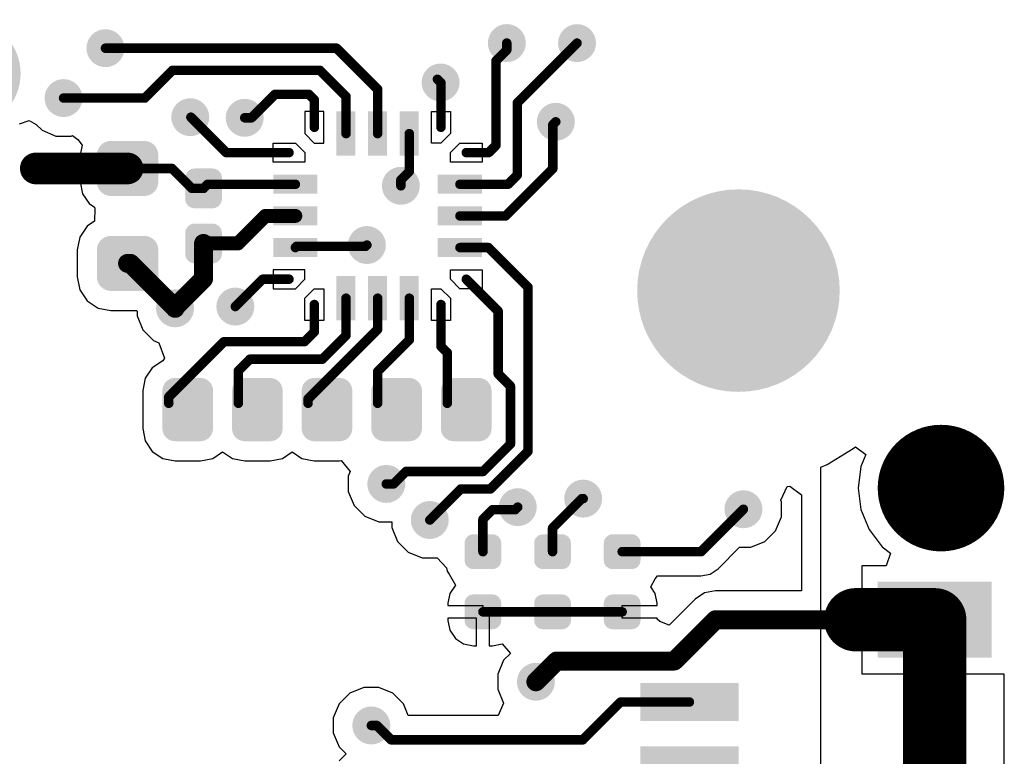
# Model space of a CAD drawing. Header units: inches. Extents: x 0.3 to 40.7, y 0.3 to 25.1.
# Tile 4 of 4: x 25.1 to 40.7, y 13.3 to 25. Entities that reach past the tile are written whole.
import ezdxf

# ---------------------------------------------------------------- set-up
doc = ezdxf.new("R2010")
doc.units = ezdxf.units.IN
for name, color, linetype in [('Pad Holes', 156, 'Continuous'), ('TOP', 1, 'Continuous'), ('Via Holes', 16, 'Continuous')]:
    doc.layers.add(name, color=color, linetype=linetype)

# ---------------------------------------------------------------- blocks, each defined once
blk = doc.blocks.new('F_____________1___F_________1_2667')
at = {"layer": 'TOP'}
h = blk.add_hatch(color=1, dxfattribs=at)
edge = h.paths.add_edge_path()
edge.add_arc((0, 0), 0.5, 0, 360)
for points, const_width in [([(0.5, 0, 1), (-0.5, 0, 1)], 1), ([(-0.75, 0, 1), (-0.25, 0, 1)], 0.5), ([(0.25, 0, 1), (0.75, 0, 1)], 0.5)]:
    blk.add_lwpolyline(points, format="xyb", close=True, dxfattribs=dict(at, const_width=const_width))
blk = doc.blocks.new('CAP_0603_2668')
at = {"layer": 'TOP'}
h = blk.add_hatch(color=1, dxfattribs=at)
edge = h.paths.add_edge_path()
edge.add_arc((-0.537, -0.263), 0.222, 270, 360)
edge.add_line((-0.315, -0.263), (-0.315, 0.263))
edge.add_arc((-0.537, 0.263), 0.222, 0, 90)
edge.add_line((-0.537, 0.485), (-0.963, 0.485))
edge.add_arc((-0.963, 0.263), 0.222, 90, 180)
edge.add_line((-1.185, 0.263), (-1.185, -0.263))
edge.add_arc((-0.963, -0.263), 0.222, 180, 270)
edge.add_line((-0.963, -0.485), (-0.537, -0.485))
h = blk.add_hatch(color=1, dxfattribs=at)
edge = h.paths.add_edge_path()
edge.add_arc((0.537, 0.263), 0.222, 90, 180)
edge.add_line((0.315, 0.263), (0.315, -0.263))
edge.add_arc((0.537, -0.263), 0.222, 180, 270)
edge.add_line((0.537, -0.485), (0.963, -0.485))
edge.add_arc((0.963, -0.263), 0.222, 270, 360)
edge.add_line((1.185, -0.263), (1.185, 0.263))
edge.add_arc((0.963, 0.263), 0.222, 0, 90)
edge.add_line((0.963, 0.485), (0.537, 0.485))
blk = doc.blocks.new('CAP_0402_2669')
at = {"layer": 'TOP'}
h = blk.add_hatch(color=1, dxfattribs=at)
edge = h.paths.add_edge_path()
edge.add_arc((-0.271, -0.139), 0.151, 270, 360)
edge.add_line((-0.12, -0.139), (-0.12, 0.139))
edge.add_arc((-0.271, 0.139), 0.151, 0, 90)
edge.add_line((-0.271, 0.29), (-0.599, 0.29))
edge.add_arc((-0.599, 0.139), 0.151, 90, 180)
edge.add_line((-0.75, 0.139), (-0.75, -0.139))
edge.add_arc((-0.599, -0.139), 0.151, 180, 270)
edge.add_line((-0.599, -0.29), (-0.271, -0.29))
h = blk.add_hatch(color=1, dxfattribs=at)
edge = h.paths.add_edge_path()
edge.add_arc((0.271, 0.139), 0.151, 90, 180)
edge.add_line((0.12, 0.139), (0.12, -0.139))
edge.add_arc((0.271, -0.139), 0.151, 180, 270)
edge.add_line((0.271, -0.29), (0.599, -0.29))
edge.add_arc((0.599, -0.139), 0.151, 270, 360)
edge.add_line((0.75, -0.139), (0.75, 0.139))
edge.add_arc((0.599, 0.139), 0.151, 0, 90)
edge.add_line((0.599, 0.29), (0.271, 0.29))
blk = doc.blocks.new('RES_0402_2670')
at = {"layer": 'TOP'}
h = blk.add_hatch(color=1, dxfattribs=at)
edge = h.paths.add_edge_path()
edge.add_arc((-0.34, -0.15), 0.14, 270, 360)
edge.add_line((-0.2, -0.15), (-0.2, 0.15))
edge.add_arc((-0.34, 0.15), 0.14, 0, 90)
edge.add_line((-0.34, 0.29), (-0.61, 0.29))
edge.add_arc((-0.61, 0.15), 0.14, 90, 180)
edge.add_line((-0.75, 0.15), (-0.75, -0.15))
edge.add_arc((-0.61, -0.15), 0.14, 180, 270)
edge.add_line((-0.61, -0.29), (-0.34, -0.29))
h = blk.add_hatch(color=1, dxfattribs=at)
edge = h.paths.add_edge_path()
edge.add_arc((0.34, 0.15), 0.14, 90, 180)
edge.add_line((0.2, 0.15), (0.2, -0.15))
edge.add_arc((0.34, -0.15), 0.14, 180, 270)
edge.add_line((0.34, -0.29), (0.61, -0.29))
edge.add_arc((0.61, -0.15), 0.14, 270, 360)
edge.add_line((0.75, -0.15), (0.75, 0.15))
edge.add_arc((0.61, 0.15), 0.14, 0, 90)
edge.add_line((0.61, 0.29), (0.34, 0.29))
blk = doc.blocks.new('RES_0402_2672')
at = {"layer": 'TOP'}
h = blk.add_hatch(color=1, dxfattribs=at)
edge = h.paths.add_edge_path()
edge.add_arc((-0.34, -0.15), 0.14, 270, 360)
edge.add_line((-0.2, -0.15), (-0.2, 0.15))
edge.add_arc((-0.34, 0.15), 0.14, 0, 90)
edge.add_line((-0.34, 0.29), (-0.61, 0.29))
edge.add_arc((-0.61, 0.15), 0.14, 90, 180)
edge.add_line((-0.75, 0.15), (-0.75, -0.15))
edge.add_arc((-0.61, -0.15), 0.14, 180, 270)
edge.add_line((-0.61, -0.29), (-0.34, -0.29))
h = blk.add_hatch(color=1, dxfattribs=at)
edge = h.paths.add_edge_path()
edge.add_arc((0.34, 0.15), 0.14, 90, 180)
edge.add_line((0.2, 0.15), (0.2, -0.15))
edge.add_arc((0.34, -0.15), 0.14, 180, 270)
edge.add_line((0.34, -0.29), (0.61, -0.29))
edge.add_arc((0.61, -0.15), 0.14, 270, 360)
edge.add_line((0.75, -0.15), (0.75, 0.15))
edge.add_arc((0.61, 0.15), 0.14, 0, 90)
edge.add_line((0.61, 0.29), (0.34, 0.29))
blk = doc.blocks.new('RES_0402_2674')
at = {"layer": 'TOP'}
h = blk.add_hatch(color=1, dxfattribs=at)
edge = h.paths.add_edge_path()
edge.add_arc((-0.34, -0.15), 0.14, 270, 360)
edge.add_line((-0.2, -0.15), (-0.2, 0.15))
edge.add_arc((-0.34, 0.15), 0.14, 0, 90)
edge.add_line((-0.34, 0.29), (-0.61, 0.29))
edge.add_arc((-0.61, 0.15), 0.14, 90, 180)
edge.add_line((-0.75, 0.15), (-0.75, -0.15))
edge.add_arc((-0.61, -0.15), 0.14, 180, 270)
edge.add_line((-0.61, -0.29), (-0.34, -0.29))
h = blk.add_hatch(color=1, dxfattribs=at)
edge = h.paths.add_edge_path()
edge.add_arc((0.34, 0.15), 0.14, 90, 180)
edge.add_line((0.2, 0.15), (0.2, -0.15))
edge.add_arc((0.34, -0.15), 0.14, 180, 270)
edge.add_line((0.34, -0.29), (0.61, -0.29))
edge.add_arc((0.61, -0.15), 0.14, 270, 360)
edge.add_line((0.75, -0.15), (0.75, 0.15))
edge.add_arc((0.61, 0.15), 0.14, 0, 90)
edge.add_line((0.61, 0.29), (0.34, 0.29))
blk = doc.blocks.new('UFQFPN20_2676')
at = {"layer": 'TOP'}
for points in [[(-0.65, 1.65), (-0.35, 1.65), (-0.35, 0.95), (-0.65, 0.95)], [(-0.15, 1.65), (0.15, 1.65), (0.15, 0.95), (-0.15, 0.95)], [(0.35, 1.65), (0.65, 1.65), (0.65, 0.95), (0.35, 0.95)], [(-1.65, 0.35), (-1.65, 0.65), (-0.95, 0.65), (-0.95, 0.35)], [(0.95, 0.35), (0.95, 0.65), (1.65, 0.65), (1.65, 0.35)], [(-1.65, -0.15), (-1.65, 0.15), (-0.95, 0.15), (-0.95, -0.15)], [(0.95, -0.15), (0.95, 0.15), (1.65, 0.15), (1.65, -0.15)], [(-1.65, -0.65), (-1.65, -0.35), (-0.95, -0.35), (-0.95, -0.65)], [(0.95, -0.65), (0.95, -0.35), (1.65, -0.35), (1.65, -0.65)], [(-0.65, -0.95), (-0.35, -0.95), (-0.35, -1.65), (-0.65, -1.65)], [(-0.15, -0.95), (0.15, -0.95), (0.15, -1.65), (-0.15, -1.65)], [(0.35, -0.95), (0.65, -0.95), (0.65, -1.65), (0.35, -1.65)]]:
    blk.add_hatch(color=1, dxfattribs=at).paths.add_polyline_path(points)
for p, q in [((-1.15, 1.65), (-1.15, 1.3)), ((-0.85, 1.65), (-1.15, 1.65)), ((-0.85, 1.15), (-0.85, 1.65)), ((0.85, 1.15), (0.85, 1.65)), ((0.85, 1.65), (1.15, 1.65)), ((1.15, 1.65), (1.15, 1.3)), ((-1.15, 1.3), (-1, 1.15)), ((1.15, 1.3), (1, 1.15)), ((-1.65, 0.85), (-1.65, 1.15)), ((-1.65, 1.15), (-1.3, 1.15)), ((-1.3, 1.15), (-1.15, 1)), ((-1, 1.15), (-0.85, 1.15)), ((1, 1.15), (0.85, 1.15)), ((1.15, 1), (1.3, 1.15)), ((1.3, 1.15), (1.65, 1.15)), ((1.65, 1.15), (1.65, 0.85)), ((-1.15, 1), (-1.15, 0.85)), ((1.15, 0.85), (1.15, 1)), ((-1.15, 0.85), (-1.65, 0.85)), ((1.65, 0.85), (1.15, 0.85)), ((-1.15, -0.85), (-1.65, -0.85)), ((-1.65, -0.85), (-1.65, -1.15)), ((-1.15, -1), (-1.15, -0.85)), ((1.15, -0.85), (1.65, -0.85)), ((1.15, -1), (1.15, -0.85)), ((1.65, -0.85), (1.65, -1.15)), ((-1.3, -1.15), (-1.15, -1)), ((1.3, -1.15), (1.15, -1)), ((-1.65, -1.15), (-1.3, -1.15)), ((-1.15, -1.3), (-1, -1.15)), ((-1, -1.15), (-0.85, -1.15)), ((-0.85, -1.15), (-0.85, -1.65)), ((0.85, -1.65), (0.85, -1.15)), ((0.85, -1.15), (1, -1.15)), ((1, -1.15), (1.15, -1.3)), ((1.65, -1.15), (1.3, -1.15)), ((-1.15, -1.65), (-1.15, -1.3)), ((1.15, -1.3), (1.15, -1.65)), ((-0.85, -1.65), (-1.15, -1.65)), ((1.15, -1.65), (0.85, -1.65))]:
    blk.add_line(p, q, dxfattribs=at)
blk = doc.blocks.new('SM04B_SRSS_TB_LF__SN__F_________1_2680')
at = {"layer": 'TOP'}
for points in [[(-3.4, 2.838), (-2.2, 2.838), (-2.2, 1.038), (-3.4, 1.038)], [(2.2, 2.838), (3.4, 2.838), (3.4, 1.038), (2.2, 1.038)], [(-1.8, -1.162), (-1.2, -1.162), (-1.2, -2.712), (-1.8, -2.712)], [(-0.8, -1.162), (-0.2, -1.162), (-0.2, -2.712), (-0.8, -2.712)], [(0.2, -1.162), (0.8, -1.162), (0.8, -2.712), (0.2, -2.712)], [(1.2, -1.162), (1.8, -1.162), (1.8, -2.712), (1.2, -2.712)]]:
    blk.add_hatch(color=1, dxfattribs=at).paths.add_polyline_path(points)
blk = doc.blocks.new('PIN_HEADER_2_54___VERT__1_4POS_F_________1_2700')
at = {"layer": 'Pad Holes'}
h = blk.add_hatch(color=7, dxfattribs=at)
edge = h.paths.add_edge_path()
edge.add_arc((-3.81, 0), 0.5, 0, 360)
h = blk.add_hatch(color=7, dxfattribs=at)
edge = h.paths.add_edge_path()
edge.add_arc((-1.27, 0), 0.5, 0, 360)
h = blk.add_hatch(color=7, dxfattribs=at)
edge = h.paths.add_edge_path()
edge.add_arc((1.27, 0), 0.5, 0, 360)
h = blk.add_hatch(color=7, dxfattribs=at)
edge = h.paths.add_edge_path()
edge.add_arc((3.81, 0), 0.5, 0, 360)
at = {"layer": 'TOP'}
h = blk.add_hatch(color=1, dxfattribs=at)
edge = h.paths.add_edge_path()
edge.add_arc((-3.81, 0), 0.85, 0, 360)
h = blk.add_hatch(color=1, dxfattribs=at)
edge = h.paths.add_edge_path()
edge.add_arc((-1.27, 0), 0.85, 0, 360)
h = blk.add_hatch(color=1, dxfattribs=at)
edge = h.paths.add_edge_path()
edge.add_arc((1.27, 0), 0.85, 0, 360)
h = blk.add_hatch(color=1, dxfattribs=at)
edge = h.paths.add_edge_path()
edge.add_arc((3.81, 0), 0.85, 0, 360)

msp = doc.modelspace()

# ---------------------------------------------------------------- hatches: boundary and pattern name
at = {"layer": 'Pad Holes'}
h = msp.add_hatch(color=7, dxfattribs=at)
edge = h.paths.add_edge_path()
edge.add_arc((36.5, 20.68), 1.6, 0, 360)
at = {"layer": 'TOP'}
h = msp.add_hatch(color=1, dxfattribs=at)
edge = h.paths.add_edge_path()
edge.add_arc((32.841, 24.591), 0.3, 0, 360)
h = msp.add_hatch(color=1, dxfattribs=at)
edge = h.paths.add_edge_path()
edge.add_arc((33.95, 24.59), 0.3, 0, 360)
h = msp.add_hatch(color=1, dxfattribs=at)
edge = h.paths.add_edge_path()
edge.add_arc((26.5, 24.51), 0.3, 0, 360)
h = msp.add_hatch(color=1, dxfattribs=at)
edge = h.paths.add_edge_path()
edge.add_arc((31.795, 23.968), 0.3, 0, 360)
h = msp.add_hatch(color=1, dxfattribs=at)
edge = h.paths.add_edge_path()
edge.add_arc((25.838, 23.722), 0.3, 0, 360)
h = msp.add_hatch(color=1, dxfattribs=at)
edge = h.paths.add_edge_path()
edge.add_arc((27.84, 23.42), 0.3, 0, 360)
h = msp.add_hatch(color=1, dxfattribs=at)
edge = h.paths.add_edge_path()
edge.add_arc((28.7, 23.41), 0.3, 0, 360)
h = msp.add_hatch(color=1, dxfattribs=at)
edge = h.paths.add_edge_path()
edge.add_arc((33.615, 23.347), 0.3, 0, 360)
h = msp.add_hatch(color=1, dxfattribs=at)
edge = h.paths.add_edge_path()
edge.add_arc((31.167, 22.336), 0.3, 0, 360)
h = msp.add_hatch(color=1, dxfattribs=at)
edge = h.paths.add_edge_path()
edge.add_arc((36.5, 20.68), 1.5, 0, 360)
h = msp.add_hatch(color=1, dxfattribs=at)
edge = h.paths.add_edge_path()
edge.add_arc((30.63, 21.4), 0.3, 0, 360)
h = msp.add_hatch(color=1, dxfattribs=at)
edge = h.paths.add_edge_path()
edge.add_arc((27.6, 20.4), 0.3, 0, 360)
h = msp.add_hatch(color=1, dxfattribs=at)
edge = h.paths.add_edge_path()
edge.add_arc((28.552, 20.428), 0.3, 0, 360)
h = msp.add_hatch(color=1, dxfattribs=at)
edge = h.paths.add_edge_path()
edge.add_arc((28, 18.5), 0.2, 270, 360)
edge.add_line((28.2, 18.5), (28.2, 19.1))
edge.add_arc((28, 19.1), 0.2, 0, 90)
edge.add_line((28, 19.3), (27.6, 19.3))
edge.add_arc((27.6, 19.1), 0.2, 90, 180)
edge.add_line((27.4, 19.1), (27.4, 18.5))
edge.add_arc((27.6, 18.5), 0.2, 180, 270)
edge.add_line((27.6, 18.3), (28, 18.3))
h = msp.add_hatch(color=1, dxfattribs=at)
edge = h.paths.add_edge_path()
edge.add_arc((28.7, 19.1), 0.2, 90, 180)
edge.add_line((28.5, 19.1), (28.5, 18.5))
edge.add_arc((28.7, 18.5), 0.2, 180, 270)
edge.add_line((28.7, 18.3), (29.1, 18.3))
edge.add_arc((29.1, 18.5), 0.2, 270, 360)
edge.add_line((29.3, 18.5), (29.3, 19.1))
edge.add_arc((29.1, 19.1), 0.2, 0, 90)
edge.add_line((29.1, 19.3), (28.7, 19.3))
h = msp.add_hatch(color=1, dxfattribs=at)
edge = h.paths.add_edge_path()
edge.add_arc((29.8, 19.1), 0.2, 90, 180)
edge.add_line((29.6, 19.1), (29.6, 18.5))
edge.add_arc((29.8, 18.5), 0.2, 180, 270)
edge.add_line((29.8, 18.3), (30.2, 18.3))
edge.add_arc((30.2, 18.5), 0.2, 270, 360)
edge.add_line((30.4, 18.5), (30.4, 19.1))
edge.add_arc((30.2, 19.1), 0.2, 0, 90)
edge.add_line((30.2, 19.3), (29.8, 19.3))
h = msp.add_hatch(color=1, dxfattribs=at)
edge = h.paths.add_edge_path()
edge.add_arc((30.9, 19.1), 0.2, 90, 180)
edge.add_line((30.7, 19.1), (30.7, 18.5))
edge.add_arc((30.9, 18.5), 0.2, 180, 270)
edge.add_line((30.9, 18.3), (31.3, 18.3))
edge.add_arc((31.3, 18.5), 0.2, 270, 360)
edge.add_line((31.5, 18.5), (31.5, 19.1))
edge.add_arc((31.3, 19.1), 0.2, 0, 90)
edge.add_line((31.3, 19.3), (30.9, 19.3))
h = msp.add_hatch(color=1, dxfattribs=at)
edge = h.paths.add_edge_path()
edge.add_arc((32, 19.1), 0.2, 90, 180)
edge.add_line((31.8, 19.1), (31.8, 18.5))
edge.add_arc((32, 18.5), 0.2, 180, 270)
edge.add_line((32, 18.3), (32.4, 18.3))
edge.add_arc((32.4, 18.5), 0.2, 270, 360)
edge.add_line((32.6, 18.5), (32.6, 19.1))
edge.add_arc((32.4, 19.1), 0.2, 0, 90)
edge.add_line((32.4, 19.3), (32, 19.3))
h = msp.add_hatch(color=1, dxfattribs=at)
edge = h.paths.add_edge_path()
edge.add_arc((30.937, 17.626), 0.3, 0, 360)
h = msp.add_hatch(color=1, dxfattribs=at)
edge = h.paths.add_edge_path()
edge.add_arc((34.047, 17.394), 0.3, 0, 360)
h = msp.add_hatch(color=1, dxfattribs=at)
edge = h.paths.add_edge_path()
edge.add_arc((33.014, 17.259), 0.3, 0, 360)
h = msp.add_hatch(color=1, dxfattribs=at)
edge = h.paths.add_edge_path()
edge.add_arc((36.579, 17.226), 0.3, 0, 360)
h = msp.add_hatch(color=1, dxfattribs=at)
edge = h.paths.add_edge_path()
edge.add_arc((31.624, 17.056), 0.3, 0, 360)
h = msp.add_hatch(color=1, dxfattribs=at)
edge = h.paths.add_edge_path()
edge.add_arc((33.3, 14.5), 0.3, 0, 360)
h = msp.add_hatch(color=1, dxfattribs=at)
edge = h.paths.add_edge_path()
edge.add_arc((30.7, 13.81), 0.3, 0, 360)
at = {"layer": 'Via Holes'}
h = msp.add_hatch(color=7, dxfattribs=at)
edge = h.paths.add_edge_path()
edge.add_arc((32.841, 24.591), 0.15, 0, 360)
h = msp.add_hatch(color=7, dxfattribs=at)
edge = h.paths.add_edge_path()
edge.add_arc((33.95, 24.59), 0.15, 0, 360)
h = msp.add_hatch(color=7, dxfattribs=at)
edge = h.paths.add_edge_path()
edge.add_arc((26.5, 24.51), 0.15, 0, 360)
h = msp.add_hatch(color=7, dxfattribs=at)
edge = h.paths.add_edge_path()
edge.add_arc((31.795, 23.968), 0.15, 0, 360)
h = msp.add_hatch(color=7, dxfattribs=at)
edge = h.paths.add_edge_path()
edge.add_arc((25.838, 23.722), 0.15, 0, 360)
h = msp.add_hatch(color=7, dxfattribs=at)
edge = h.paths.add_edge_path()
edge.add_arc((27.84, 23.42), 0.15, 0, 360)
h = msp.add_hatch(color=7, dxfattribs=at)
edge = h.paths.add_edge_path()
edge.add_arc((28.7, 23.41), 0.15, 0, 360)
h = msp.add_hatch(color=7, dxfattribs=at)
edge = h.paths.add_edge_path()
edge.add_arc((33.615, 23.347), 0.15, 0, 360)
h = msp.add_hatch(color=7, dxfattribs=at)
edge = h.paths.add_edge_path()
edge.add_arc((31.167, 22.336), 0.15, 0, 360)
h = msp.add_hatch(color=7, dxfattribs=at)
edge = h.paths.add_edge_path()
edge.add_arc((30.63, 21.4), 0.15, 0, 360)
h = msp.add_hatch(color=7, dxfattribs=at)
edge = h.paths.add_edge_path()
edge.add_arc((27.6, 20.4), 0.15, 0, 360)
h = msp.add_hatch(color=7, dxfattribs=at)
edge = h.paths.add_edge_path()
edge.add_arc((28.552, 20.428), 0.15, 0, 360)
h = msp.add_hatch(color=7, dxfattribs=at)
edge = h.paths.add_edge_path()
edge.add_arc((30.937, 17.626), 0.15, 0, 360)
h = msp.add_hatch(color=7, dxfattribs=at)
edge = h.paths.add_edge_path()
edge.add_arc((34.047, 17.394), 0.15, 0, 360)
h = msp.add_hatch(color=7, dxfattribs=at)
edge = h.paths.add_edge_path()
edge.add_arc((33.014, 17.259), 0.15, 0, 360)
h = msp.add_hatch(color=7, dxfattribs=at)
edge = h.paths.add_edge_path()
edge.add_arc((36.579, 17.226), 0.15, 0, 360)
h = msp.add_hatch(color=7, dxfattribs=at)
edge = h.paths.add_edge_path()
edge.add_arc((31.624, 17.056), 0.15, 0, 360)
h = msp.add_hatch(color=7, dxfattribs=at)
edge = h.paths.add_edge_path()
edge.add_arc((33.3, 14.5), 0.15, 0, 360)
h = msp.add_hatch(color=7, dxfattribs=at)
edge = h.paths.add_edge_path()
edge.add_arc((30.7, 13.81), 0.15, 0, 360)

# ---------------------------------------------------------------- linework, layer by layer
at = {"layer": 'TOP'}
for p, q in [((25.141, 23.315), (25.293, 23.369)), ((25.293, 23.369), (25.405, 23.306)), ((25.405, 23.306), (25.498, 23.213)), ((25.498, 23.213), (25.719, 23.122)), ((25.719, 23.122), (25.957, 23.122)), ((25.957, 23.122), (25.98, 23.131)), ((25.98, 23.131), (26.063, 23.067)), ((26.063, 23.067), (26.132, 22.978)), ((26.132, 22.978), (26.102, 22.823)), ((26.102, 22.823), (26.102, 22.71)), ((26.102, 22.71), (26.85, 22.71)), ((26.85, 22.71), (26.85, 22.51)), ((26.85, 22.51), (26.102, 22.51)), ((26.102, 22.51), (26.102, 22.397)), ((26.102, 22.397), (26.139, 22.211)), ((26.139, 22.211), (26.244, 22.054)), ((26.244, 22.054), (26.326, 21.999)), ((26.333, 21.975), (26.325, 21.775)), ((26.326, 21.999), (26.333, 21.975)), ((26.211, 21.699), (26.095, 21.527)), ((26.325, 21.775), (26.211, 21.699)), ((26.095, 21.527), (26.055, 21.323)), ((26.055, 21.323), (26.055, 20.897)), ((26.055, 20.897), (26.095, 20.693)), ((26.095, 20.693), (26.211, 20.521)), ((26.211, 20.521), (26.383, 20.405)), ((26.383, 20.405), (26.587, 20.365)), ((26.587, 20.365), (26.991, 20.365)), ((26.991, 20.365), (27, 20.356)), ((27, 20.356), (27, 20.281)), ((27, 20.281), (27.091, 20.06)), ((27.091, 20.06), (27.26, 19.891)), ((27.26, 19.891), (27.344, 19.857)), ((27.344, 19.857), (27.431, 19.615)), ((27.431, 19.615), (27.407, 19.571)), ((27.24, 19.46), (27.129, 19.295)), ((27.405, 19.571), (27.24, 19.46)), ((27.407, 19.571), (27.405, 19.571)), ((27.129, 19.295), (27.09, 19.1)), ((27.09, 19.1), (27.09, 18.5)), ((27.09, 18.5), (27.129, 18.305)), ((27.129, 18.305), (27.24, 18.14)), ((38.313, 18.185), (38.347, 18.214)), ((38.347, 18.214), (38.514, 18.093)), ((27.24, 18.14), (27.405, 18.029)), ((28.195, 18.029), (28.35, 18.133)), ((28.35, 18.133), (28.505, 18.029)), ((29.295, 18.029), (29.45, 18.133)), ((29.45, 18.133), (29.605, 18.029)), ((37.9, 17.932), (38.313, 18.185)), ((38.514, 18.093), (38.433, 17.899)), ((27.405, 18.029), (27.6, 17.99)), ((27.6, 17.99), (28, 17.99)), ((28, 17.99), (28.195, 18.029)), ((28.505, 18.029), (28.7, 17.99)), ((28.7, 17.99), (29.1, 17.99)), ((29.1, 17.99), (29.295, 18.029)), ((29.605, 18.029), (29.8, 17.99)), ((29.8, 17.99), (30.2, 17.99)), ((30.2, 17.99), (30.223, 17.995)), ((30.223, 17.995), (30.367, 17.82)), ((37.8, 17.89), (37.9, 17.932)), ((37.8, 7.47), (37.8, 17.89)), ((38.433, 17.899), (38.389, 17.56)), ((30.367, 17.82), (30.337, 17.746)), ((30.337, 17.746), (30.337, 17.507)), ((37.169, 17.369), (37.272, 17.583)), ((37.272, 17.583), (37.312, 17.593)), ((37.312, 17.593), (37.494, 17.452)), ((30.337, 17.507), (30.428, 17.286)), ((37.494, 17.452), (37.494, 15.939)), ((38.389, 17.56), (38.433, 17.221)), ((30.428, 17.286), (30.597, 17.118)), ((37.179, 17.345), (37.169, 17.369)), ((37.179, 17.106), (37.179, 17.345)), ((30.597, 17.118), (30.817, 17.026)), ((38.433, 17.221), (38.564, 16.904)), ((30.817, 17.026), (31.024, 17.026)), ((31.024, 17.026), (31.024, 16.937)), ((37.087, 16.886), (37.179, 17.106)), ((31.024, 16.937), (31.115, 16.717)), ((36.919, 16.717), (37.087, 16.886)), ((38.564, 16.904), (38.773, 16.633)), ((31.115, 16.717), (31.284, 16.548)), ((36.698, 16.626), (36.919, 16.717)), ((31.284, 16.548), (31.505, 16.456)), ((36.178, 16.285), (36.519, 16.626)), ((36.519, 16.626), (36.698, 16.626)), ((38.773, 16.633), (38.902, 16.534)), ((38.902, 16.534), (38.834, 16.334)), ((31.505, 16.456), (31.743, 16.456)), ((31.743, 16.456), (31.888, 16.3)), ((38.834, 16.334), (38.447, 16.334)), ((38.447, 16.334), (38.447, 15.58)), ((31.888, 16.3), (31.899, 16.248)), ((31.899, 16.248), (31.931, 16.199)), ((31.931, 16.199), (32.029, 16.024)), ((35.908, 16.173), (36.054, 16.202)), ((36.054, 16.202), (36.178, 16.285)), ((32.029, 16.024), (31.942, 15.894)), ((35.114, 15.999), (35.183, 16.129)), ((35.183, 16.129), (35.22, 16.173)), ((35.22, 16.173), (35.908, 16.173)), ((31.942, 15.894), (31.911, 15.74)), ((35.184, 15.894), (35.114, 15.999)), ((35.215, 15.74), (35.184, 15.894)), ((35.962, 15.904), (35.814, 15.804)), ((36.138, 15.939), (35.962, 15.904)), ((37.494, 15.939), (36.138, 15.939)), ((31.911, 15.74), (31.911, 15.705)), ((35.215, 15.705), (35.215, 15.74)), ((35.814, 15.804), (35.404, 15.394)), ((31.911, 15.705), (32.463, 15.705)), ((32.463, 15.705), (32.463, 15.605)), ((32.463, 15.605), (32.563, 15.605)), ((32.563, 15.605), (32.563, 15.068)), ((34.663, 15.505), (34.663, 15.705)), ((34.663, 15.705), (35.215, 15.705)), ((38.447, 15.58), (39.601, 15.58)), ((39.601, 15.58), (39.601, 15.48)), ((32.363, 15.505), (31.911, 15.505)), ((31.911, 15.505), (31.911, 15.47)), ((31.911, 15.47), (31.942, 15.316)), ((32.363, 15.068), (32.363, 15.505)), ((35.215, 15.505), (34.663, 15.505)), ((35.215, 15.488), (35.215, 15.505)), ((35.257, 15.453), (35.215, 15.488)), ((35.404, 15.394), (35.257, 15.453)), ((39.601, 15.48), (39.701, 15.48)), ((39.701, 15.48), (39.701, 14.626)), ((31.942, 15.316), (32.029, 15.186)), ((39.501, 15.38), (38.447, 15.38)), ((38.447, 15.38), (38.447, 14.626)), ((39.501, 14.626), (39.501, 15.38)), ((32.029, 15.186), (32.159, 15.099)), ((32.159, 15.099), (32.313, 15.068)), ((32.613, 15.068), (32.767, 15.099)), ((32.767, 15.099), (32.769, 15.101)), ((32.769, 15.101), (32.897, 14.945)), ((32.313, 15.068), (32.363, 15.068)), ((32.563, 15.068), (32.613, 15.068)), ((32.897, 14.945), (32.791, 14.84)), ((32.791, 14.84), (32.7, 14.619)), ((38.447, 14.626), (39.501, 14.626)), ((39.701, 14.626), (40.694, 14.626)), ((40.694, 14.626), (40.694, 10.734)), ((32.7, 14.619), (32.7, 14.381)), ((30.36, 14.319), (30.191, 14.15)), ((30.581, 14.41), (30.36, 14.319)), ((30.819, 14.41), (30.581, 14.41)), ((31.04, 14.319), (30.819, 14.41)), ((31.209, 14.15), (31.04, 14.319)), ((32.7, 14.381), (32.791, 14.16)), ((32.791, 14.16), (32.703, 13.966)), ((30.191, 14.15), (30.1, 13.929)), ((31.285, 13.966), (31.209, 14.15)), ((30.1, 13.929), (30.1, 13.691)), ((32.703, 13.966), (31.285, 13.966)), ((30.1, 13.691), (30.191, 13.47)), ((30.191, 13.47), (30.302, 13.36)), ((30.302, 13.36), (30.191, 13.25))]:
    msp.add_line(p, q, dxfattribs=at)
for points, const_width in [([(26.5, 24.51), (30.151, 24.51)], 0.15), ([(30.151, 24.51), (30.8, 23.861)], 0.15), ([(32.841, 24.482), (32.841, 24.591)], 0.15), ([(33.008, 23.648), (33.95, 24.59)], 0.15), ([(32.671, 24.312), (32.841, 24.482)], 0.15), ([(32.671, 22.977), (32.671, 24.312)], 0.15), ([(27.122, 23.722), (27.56, 24.16)], 0.15), ([(27.56, 24.16), (29.888, 24.16)], 0.15), ([(29.888, 24.16), (30.3, 23.748)], 0.15), ([(31.744, 24.019), (31.795, 23.968)], 0.15), ([(31.795, 23.968), (31.8, 23.963)], 0.15), ([(31.8, 23.26), (31.8, 23.963)], 0.15), ([(28.808, 23.41), (29.178, 23.781)], 0.15), ([(29.178, 23.781), (29.712, 23.781)], 0.15), ([(29.712, 23.781), (29.8, 23.693)], 0.15), ([(30.3, 23.16), (30.3, 23.748)], 0.15), ([(30.8, 23.16), (30.8, 23.861)], 0.15), ([(25.838, 23.722), (27.122, 23.722)], 0.15), ([(29.8, 23.26), (29.8, 23.693)], 0.15), ([(33.008, 22.508), (33.008, 23.648)], 0.15), ([(27.85, 23.42), (28.41, 22.86)], 0.15), ([(28.7, 23.41), (28.808, 23.41)], 0.15), ([(33.567, 23.3), (33.615, 23.347)], 0.15), ([(33.567, 22.605), (33.567, 23.3)], 0.15), ([(31.3, 22.562), (31.3, 23.16)], 0.15), ([(32.554, 22.86), (32.671, 22.977)], 0.15), ([(28.41, 22.86), (29.4, 22.86)], 0.15), ([(32.2, 22.86), (32.554, 22.86)], 0.15), ([(25.4, 22.61), (26.85, 22.61)], 0.5), ([(26.85, 22.61), (27.55, 22.61)], 0.15), ([(27.55, 22.61), (27.865, 22.295)], 0.15), ([(31.167, 22.429), (31.3, 22.562)], 0.15), ([(32.822, 21.86), (33.567, 22.605)], 0.15), ([(32.86, 22.36), (33.008, 22.508)], 0.15), ([(28.05, 22.295), (28.115, 22.36)], 0.15), ([(28.115, 22.36), (29.5, 22.36)], 0.15), ([(31.167, 22.336), (31.167, 22.429)], 0.15), ([(32.1, 22.36), (32.86, 22.36)], 0.15), ([(27.865, 22.295), (28.05, 22.295)], 0.15), ([(28.592, 21.425), (29.027, 21.86)], 0.22), ([(29.027, 21.86), (29.5, 21.86)], 0.22), ([(32.1, 21.86), (32.822, 21.86)], 0.15), ([(28.05, 20.866), (28.05, 21.425)], 0.3), ([(28.05, 21.425), (28.592, 21.425)], 0.22), ([(30.61, 21.38), (30.63, 21.4)], 0.15), ([(29.5, 21.36), (29.52, 21.38)], 0.15), ([(29.52, 21.38), (30.61, 21.38)], 0.15), ([(32.1, 21.36), (32.55, 21.36)], 0.15), ([(32.55, 21.36), (33.176, 20.734)], 0.15), ([(26.85, 21.11), (26.895, 21.11)], 0.3), ([(26.895, 21.11), (27.6, 20.405)], 0.3), ([(27.6, 20.416), (28.05, 20.866)], 0.3), ([(28.552, 20.428), (28.984, 20.86)], 0.15), ([(28.984, 20.86), (29.4, 20.86)], 0.15), ([(32.2, 20.86), (32.705, 20.355)], 0.15), ([(33.176, 18.141), (33.176, 20.734)], 0.15), ([(27.6, 20.405), (27.6, 20.416)], 0.3), ([(27.6, 20.4), (27.6, 20.405)], 0.3), ([(29.8, 20.028), (29.8, 20.46)], 0.15), ([(30.3, 19.971), (30.3, 20.56)], 0.15), ([(30.8, 20.068), (30.8, 20.56)], 0.15), ([(31.3, 19.9), (31.3, 20.56)], 0.15), ([(31.8, 19.8), (31.8, 20.46)], 0.15), ([(32.705, 19.364), (32.705, 20.355)], 0.15), ([(29.644, 19.873), (29.8, 20.028)], 0.15), ([(29.7, 18.968), (30.8, 20.068)], 0.15), ([(27.5, 19), (28.373, 19.873)], 0.15), ([(28.373, 19.873), (29.644, 19.873)], 0.15), ([(29.925, 19.596), (30.3, 19.971)], 0.15), ([(30.8, 19.4), (31.3, 19.9)], 0.15), ([(31.8, 19.8), (31.9, 19.7)], 0.15), ([(31.9, 18.9), (31.9, 19.7)], 0.15), ([(28.6, 19.415), (28.781, 19.596)], 0.15), ([(28.781, 19.596), (29.925, 19.596)], 0.15), ([(28.6, 18.9), (28.6, 19.415)], 0.15), ([(30.8, 18.9), (30.8, 19.4)], 0.15), ([(32.705, 19.364), (32.899, 19.17)], 0.15), ([(32.899, 18.255), (32.899, 19.17)], 0.15), ([(27.5, 18.9), (27.5, 19)], 0.15), ([(29.7, 18.9), (29.7, 18.968)], 0.15), ([(32.466, 17.823), (32.899, 18.255)], 0.15), ([(32.581, 17.546), (33.176, 18.141)], 0.15), ([(31.053, 17.626), (31.249, 17.823)], 0.15), ([(31.249, 17.823), (32.466, 17.823)], 0.15), ([(30.937, 17.626), (31.053, 17.626)], 0.15), ([(31.624, 17.056), (32.113, 17.546)], 0.15), ([(32.113, 17.546), (32.581, 17.546)], 0.15), ([(33.563, 16.93), (34.027, 17.394)], 0.15), ([(34.027, 17.394), (34.047, 17.394)], 0.15), ([(32.463, 17.068), (32.614, 17.219)], 0.15), ([(32.614, 17.219), (32.973, 17.219)], 0.15), ([(32.973, 17.219), (33.014, 17.259)], 0.15), ([(35.908, 16.555), (36.579, 17.226)], 0.15), ([(32.463, 16.555), (32.463, 17.068)], 0.15), ([(33.563, 16.555), (33.563, 16.93)], 0.15), ([(34.663, 16.555), (35.908, 16.555)], 0.15), ([(38.353, 15.48), (39.601, 15.48)], 1), ([(39.601, 9.88), (39.601, 15.48)], 1), ([(32.463, 15.605), (33.563, 15.605)], 0.15), ([(33.563, 15.605), (34.663, 15.605)], 0.15), ([(35.486, 14.828), (36.138, 15.48)], 0.3), ([(36.138, 15.48), (39.601, 15.48)], 0.3), ([(33.3, 14.5), (33.628, 14.828)], 0.3), ([(33.628, 14.828), (35.486, 14.828)], 0.3), ([(34.041, 13.583), (34.638, 14.18)], 0.15), ([(34.638, 14.18), (35.726, 14.18)], 0.15), ([(30.7, 13.81), (30.786, 13.81)], 0.15), ([(30.786, 13.81), (31.013, 13.583)], 0.15), ([(31.013, 13.583), (34.041, 13.583)], 0.15)]:
    msp.add_lwpolyline(points, dxfattribs=dict(at, const_width=const_width))
for points, const_width in [([(26.463, 24.51, 1), (26.538, 24.51, 1)], 0.075), ([(30.113, 24.51, 1), (30.188, 24.51, 1)], 0.075), ([(30.113, 24.51, 1), (30.188, 24.51, 1)], 0.075), ([(32.803, 24.591, 1), (32.878, 24.591, 1)], 0.075), ([(33.913, 24.59, 1), (33.988, 24.59, 1)], 0.075), ([(32.803, 24.482, 1), (32.878, 24.482, 1)], 0.075), ([(32.803, 24.482, 1), (32.878, 24.482, 1)], 0.075), ([(32.633, 24.312, 1), (32.708, 24.312, 1)], 0.075), ([(32.633, 24.312, 1), (32.708, 24.312, 1)], 0.075), ([(27.523, 24.16, 1), (27.598, 24.16, 1)], 0.075), ([(27.523, 24.16, 1), (27.598, 24.16, 1)], 0.075), ([(29.851, 24.16, 1), (29.926, 24.16, 1)], 0.075), ([(29.851, 24.16, 1), (29.926, 24.16, 1)], 0.075), ([(31.707, 24.019, 1), (31.782, 24.019, 1)], 0.075), ([(31.757, 23.968, 1), (31.832, 23.968, 1)], 0.075), ([(31.757, 23.968, 1), (31.832, 23.968, 1)], 0.075), ([(31.763, 23.963, 1), (31.838, 23.963, 1)], 0.075), ([(31.763, 23.963, 1), (31.838, 23.963, 1)], 0.075), ([(29.141, 23.781, 1), (29.216, 23.781, 1)], 0.075), ([(29.141, 23.781, 1), (29.216, 23.781, 1)], 0.075), ([(29.675, 23.781, 1), (29.75, 23.781, 1)], 0.075), ([(29.675, 23.781, 1), (29.75, 23.781, 1)], 0.075), ([(30.263, 23.748, 1), (30.338, 23.748, 1)], 0.075), ([(30.263, 23.748, 1), (30.338, 23.748, 1)], 0.075), ([(30.763, 23.861, 1), (30.838, 23.861, 1)], 0.075), ([(30.763, 23.861, 1), (30.838, 23.861, 1)], 0.075), ([(25.801, 23.722, 1), (25.876, 23.722, 1)], 0.075), ([(27.085, 23.722, 1), (27.16, 23.722, 1)], 0.075), ([(27.085, 23.722, 1), (27.16, 23.722, 1)], 0.075), ([(29.763, 23.693, 1), (29.838, 23.693, 1)], 0.075), ([(29.763, 23.693, 1), (29.838, 23.693, 1)], 0.075), ([(32.97, 23.648, 1), (33.045, 23.648, 1)], 0.075), ([(32.97, 23.648, 1), (33.045, 23.648, 1)], 0.075), ([(27.812, 23.42, 1), (27.887, 23.42, 1)], 0.075), ([(28.663, 23.41, 1), (28.738, 23.41, 1)], 0.075), ([(28.77, 23.41, 1), (28.845, 23.41, 1)], 0.075), ([(28.77, 23.41, 1), (28.845, 23.41, 1)], 0.075), ([(29.763, 23.26, 1), (29.838, 23.26, 1)], 0.075), ([(31.763, 23.26, 1), (31.838, 23.26, 1)], 0.075), ([(33.53, 23.3, 1), (33.605, 23.3, 1)], 0.075), ([(33.53, 23.3, 1), (33.605, 23.3, 1)], 0.075), ([(33.577, 23.347, 1), (33.652, 23.347, 1)], 0.075), ([(30.263, 23.16, 1), (30.338, 23.16, 1)], 0.075), ([(30.763, 23.16, 1), (30.838, 23.16, 1)], 0.075), ([(31.263, 23.16, 1), (31.338, 23.16, 1)], 0.075), ([(32.633, 22.977, 1), (32.708, 22.977, 1)], 0.075), ([(32.633, 22.977, 1), (32.708, 22.977, 1)], 0.075), ([(28.372, 22.86, 1), (28.447, 22.86, 1)], 0.075), ([(28.372, 22.86, 1), (28.447, 22.86, 1)], 0.075), ([(29.363, 22.86, 1), (29.438, 22.86, 1)], 0.075), ([(32.163, 22.86, 1), (32.238, 22.86, 1)], 0.075), ([(32.516, 22.86, 1), (32.591, 22.86, 1)], 0.075), ([(32.516, 22.86, 1), (32.591, 22.86, 1)], 0.075), ([(25.275, 22.61, 1), (25.525, 22.61, 1)], 0.25), ([(26.725, 22.61, 1), (26.975, 22.61, 1)], 0.25), ([(26.813, 22.61, 1), (26.888, 22.61, 1)], 0.075), ([(27.513, 22.61, 1), (27.588, 22.61, 1)], 0.075), ([(27.513, 22.61, 1), (27.588, 22.61, 1)], 0.075), ([(31.263, 22.562, 1), (31.338, 22.562, 1)], 0.075), ([(31.263, 22.562, 1), (31.338, 22.562, 1)], 0.075), ([(32.97, 22.508, 1), (33.045, 22.508, 1)], 0.075), ([(32.97, 22.508, 1), (33.045, 22.508, 1)], 0.075), ([(33.53, 22.605, 1), (33.605, 22.605, 1)], 0.075), ([(33.53, 22.605, 1), (33.605, 22.605, 1)], 0.075), ([(28.078, 22.36, 1), (28.153, 22.36, 1)], 0.075), ([(28.078, 22.36, 1), (28.153, 22.36, 1)], 0.075), ([(29.463, 22.36, 1), (29.538, 22.36, 1)], 0.075), ([(31.13, 22.429, 1), (31.205, 22.429, 1)], 0.075), ([(31.13, 22.429, 1), (31.205, 22.429, 1)], 0.075), ([(31.13, 22.336, 1), (31.205, 22.336, 1)], 0.075), ([(32.063, 22.36, 1), (32.138, 22.36, 1)], 0.075), ([(32.823, 22.36, 1), (32.898, 22.36, 1)], 0.075), ([(32.823, 22.36, 1), (32.898, 22.36, 1)], 0.075), ([(27.828, 22.295, 1), (27.903, 22.295, 1)], 0.075), ([(27.828, 22.295, 1), (27.903, 22.295, 1)], 0.075), ([(28.013, 22.295, 1), (28.088, 22.295, 1)], 0.075), ([(28.013, 22.295, 1), (28.088, 22.295, 1)], 0.075), ([(28.972, 21.86, 1), (29.082, 21.86, 1)], 0.11), ([(28.972, 21.86, 1), (29.082, 21.86, 1)], 0.11), ([(29.445, 21.86, 1), (29.555, 21.86, 1)], 0.11), ([(32.063, 21.86, 1), (32.138, 21.86, 1)], 0.075), ([(32.785, 21.86, 1), (32.86, 21.86, 1)], 0.075), ([(32.785, 21.86, 1), (32.86, 21.86, 1)], 0.075), ([(27.975, 21.425, 1), (28.125, 21.425, 1)], 0.15), ([(27.995, 21.425, 1), (28.105, 21.425, 1)], 0.11), ([(28.537, 21.425, 1), (28.647, 21.425, 1)], 0.11), ([(28.537, 21.425, 1), (28.647, 21.425, 1)], 0.11), ([(30.593, 21.4, 1), (30.668, 21.4, 1)], 0.075), ([(29.463, 21.36, 1), (29.538, 21.36, 1)], 0.075), ([(29.483, 21.38, 1), (29.558, 21.38, 1)], 0.075), ([(29.483, 21.38, 1), (29.558, 21.38, 1)], 0.075), ([(30.573, 21.38, 1), (30.648, 21.38, 1)], 0.075), ([(30.573, 21.38, 1), (30.648, 21.38, 1)], 0.075), ([(32.063, 21.36, 1), (32.138, 21.36, 1)], 0.075), ([(32.513, 21.36, 1), (32.588, 21.36, 1)], 0.075), ([(32.513, 21.36, 1), (32.588, 21.36, 1)], 0.075), ([(26.775, 21.11, 1), (26.925, 21.11, 1)], 0.15), ([(26.82, 21.11, 1), (26.97, 21.11, 1)], 0.15), ([(26.82, 21.11, 1), (26.97, 21.11, 1)], 0.15), ([(27.975, 20.866, 1), (28.125, 20.866, 1)], 0.15), ([(27.975, 20.866, 1), (28.125, 20.866, 1)], 0.15), ([(28.947, 20.86, 1), (29.022, 20.86, 1)], 0.075), ([(28.947, 20.86, 1), (29.022, 20.86, 1)], 0.075), ([(29.363, 20.86, 1), (29.438, 20.86, 1)], 0.075), ([(32.163, 20.86, 1), (32.238, 20.86, 1)], 0.075), ([(33.138, 20.734, 1), (33.213, 20.734, 1)], 0.075), ([(33.138, 20.734, 1), (33.213, 20.734, 1)], 0.075), ([(27.525, 20.416, 1), (27.675, 20.416, 1)], 0.15), ([(27.525, 20.416, 1), (27.675, 20.416, 1)], 0.15), ([(27.525, 20.405, 1), (27.675, 20.405, 1)], 0.15), ([(27.525, 20.405, 1), (27.675, 20.405, 1)], 0.15), ([(27.525, 20.405, 1), (27.675, 20.405, 1)], 0.15), ([(27.525, 20.4, 1), (27.675, 20.4, 1)], 0.15), ([(29.763, 20.46, 1), (29.838, 20.46, 1)], 0.075), ([(30.263, 20.56, 1), (30.338, 20.56, 1)], 0.075), ([(30.763, 20.56, 1), (30.838, 20.56, 1)], 0.075), ([(31.263, 20.56, 1), (31.338, 20.56, 1)], 0.075), ([(31.763, 20.46, 1), (31.838, 20.46, 1)], 0.075), ([(28.514, 20.428, 1), (28.589, 20.428, 1)], 0.075), ([(32.667, 20.355, 1), (32.742, 20.355, 1)], 0.075), ([(32.667, 20.355, 1), (32.742, 20.355, 1)], 0.075), ([(29.763, 20.028, 1), (29.838, 20.028, 1)], 0.075), ([(29.763, 20.028, 1), (29.838, 20.028, 1)], 0.075), ([(30.763, 20.068, 1), (30.838, 20.068, 1)], 0.075), ([(30.763, 20.068, 1), (30.838, 20.068, 1)], 0.075), ([(28.335, 19.873, 1), (28.41, 19.873, 1)], 0.075), ([(28.335, 19.873, 1), (28.41, 19.873, 1)], 0.075), ([(29.607, 19.873, 1), (29.682, 19.873, 1)], 0.075), ([(29.607, 19.873, 1), (29.682, 19.873, 1)], 0.075), ([(30.263, 19.971, 1), (30.338, 19.971, 1)], 0.075), ([(30.263, 19.971, 1), (30.338, 19.971, 1)], 0.075), ([(31.263, 19.9, 1), (31.338, 19.9, 1)], 0.075), ([(31.263, 19.9, 1), (31.338, 19.9, 1)], 0.075), ([(31.763, 19.8, 1), (31.838, 19.8, 1)], 0.075), ([(31.763, 19.8, 1), (31.838, 19.8, 1)], 0.075), ([(31.863, 19.7, 1), (31.938, 19.7, 1)], 0.075), ([(31.863, 19.7, 1), (31.938, 19.7, 1)], 0.075), ([(28.743, 19.596, 1), (28.818, 19.596, 1)], 0.075), ([(28.743, 19.596, 1), (28.818, 19.596, 1)], 0.075), ([(29.887, 19.596, 1), (29.962, 19.596, 1)], 0.075), ([(29.887, 19.596, 1), (29.962, 19.596, 1)], 0.075), ([(28.563, 19.415, 1), (28.638, 19.415, 1)], 0.075), ([(28.563, 19.415, 1), (28.638, 19.415, 1)], 0.075), ([(30.763, 19.4, 1), (30.838, 19.4, 1)], 0.075), ([(30.763, 19.4, 1), (30.838, 19.4, 1)], 0.075), ([(32.667, 19.364, 1), (32.742, 19.364, 1)], 0.075), ([(32.667, 19.364, 1), (32.742, 19.364, 1)], 0.075), ([(32.861, 19.17, 1), (32.936, 19.17, 1)], 0.075), ([(32.861, 19.17, 1), (32.936, 19.17, 1)], 0.075), ([(27.463, 19, 1), (27.538, 19, 1)], 0.075), ([(27.463, 19, 1), (27.538, 19, 1)], 0.075), ([(29.663, 18.968, 1), (29.738, 18.968, 1)], 0.075), ([(29.663, 18.968, 1), (29.738, 18.968, 1)], 0.075), ([(27.463, 18.9, 1), (27.538, 18.9, 1)], 0.075), ([(28.563, 18.9, 1), (28.638, 18.9, 1)], 0.075), ([(29.663, 18.9, 1), (29.738, 18.9, 1)], 0.075), ([(30.763, 18.9, 1), (30.838, 18.9, 1)], 0.075), ([(31.863, 18.9, 1), (31.938, 18.9, 1)], 0.075), ([(32.861, 18.255, 1), (32.936, 18.255, 1)], 0.075), ([(32.861, 18.255, 1), (32.936, 18.255, 1)], 0.075), ([(33.138, 18.141, 1), (33.213, 18.141, 1)], 0.075), ([(33.138, 18.141, 1), (33.213, 18.141, 1)], 0.075), ([(31.212, 17.823, 1), (31.287, 17.823, 1)], 0.075), ([(31.212, 17.823, 1), (31.287, 17.823, 1)], 0.075), ([(32.429, 17.823, 1), (32.504, 17.823, 1)], 0.075), ([(32.429, 17.823, 1), (32.504, 17.823, 1)], 0.075), ([(30.899, 17.626, 1), (30.974, 17.626, 1)], 0.075), ([(31.015, 17.626, 1), (31.09, 17.626, 1)], 0.075), ([(31.015, 17.626, 1), (31.09, 17.626, 1)], 0.075), ([(32.076, 17.546, 1), (32.151, 17.546, 1)], 0.075), ([(32.076, 17.546, 1), (32.151, 17.546, 1)], 0.075), ([(32.543, 17.546, 1), (32.618, 17.546, 1)], 0.075), ([(32.543, 17.546, 1), (32.618, 17.546, 1)], 0.075), ([(33.99, 17.394, 1), (34.065, 17.394, 1)], 0.075), ([(33.99, 17.394, 1), (34.065, 17.394, 1)], 0.075), ([(34.01, 17.394, 1), (34.085, 17.394, 1)], 0.075), ([(32.576, 17.219, 1), (32.651, 17.219, 1)], 0.075), ([(32.576, 17.219, 1), (32.651, 17.219, 1)], 0.075), ([(32.936, 17.219, 1), (33.011, 17.219, 1)], 0.075), ([(32.936, 17.219, 1), (33.011, 17.219, 1)], 0.075), ([(32.976, 17.259, 1), (33.051, 17.259, 1)], 0.075), ([(36.541, 17.226, 1), (36.616, 17.226, 1)], 0.075), ([(31.587, 17.056, 1), (31.662, 17.056, 1)], 0.075), ([(32.426, 17.068, 1), (32.501, 17.068, 1)], 0.075), ([(32.426, 17.068, 1), (32.501, 17.068, 1)], 0.075), ([(33.526, 16.93, 1), (33.601, 16.93, 1)], 0.075), ([(33.526, 16.93, 1), (33.601, 16.93, 1)], 0.075), ([(32.426, 16.555, 1), (32.501, 16.555, 1)], 0.075), ([(33.526, 16.555, 1), (33.601, 16.555, 1)], 0.075), ([(34.626, 16.555, 1), (34.701, 16.555, 1)], 0.075), ([(35.871, 16.555, 1), (35.946, 16.555, 1)], 0.075), ([(35.871, 16.555, 1), (35.946, 16.555, 1)], 0.075), ([(38.103, 15.48, 1), (38.603, 15.48, 1)], 0.5), ([(39.351, 15.48, 1), (39.851, 15.48, 1)], 0.5), ([(39.351, 15.48, 1), (39.851, 15.48, 1)], 0.5), ([(32.426, 15.605, 1), (32.501, 15.605, 1)], 0.075), ([(33.526, 15.605, 1), (33.601, 15.605, 1)], 0.075), ([(33.526, 15.605, 1), (33.601, 15.605, 1)], 0.075), ([(34.626, 15.605, 1), (34.701, 15.605, 1)], 0.075), ([(36.063, 15.48, 1), (36.213, 15.48, 1)], 0.15), ([(36.063, 15.48, 1), (36.213, 15.48, 1)], 0.15), ([(39.526, 15.48, 1), (39.676, 15.48, 1)], 0.15), ([(33.553, 14.828, 1), (33.703, 14.828, 1)], 0.15), ([(33.553, 14.828, 1), (33.703, 14.828, 1)], 0.15), ([(35.411, 14.828, 1), (35.561, 14.828, 1)], 0.15), ([(35.411, 14.828, 1), (35.561, 14.828, 1)], 0.15), ([(33.225, 14.5, 1), (33.375, 14.5, 1)], 0.15), ([(34.601, 14.18, 1), (34.676, 14.18, 1)], 0.075), ([(34.601, 14.18, 1), (34.676, 14.18, 1)], 0.075), ([(35.688, 14.18, 1), (35.763, 14.18, 1)], 0.075), ([(30.663, 13.81, 1), (30.738, 13.81, 1)], 0.075), ([(30.749, 13.81, 1), (30.824, 13.81, 1)], 0.075), ([(30.749, 13.81, 1), (30.824, 13.81, 1)], 0.075), ([(30.975, 13.583, 1), (31.05, 13.583, 1)], 0.075), ([(30.975, 13.583, 1), (31.05, 13.583, 1)], 0.075), ([(34.004, 13.583, 1), (34.079, 13.583, 1)], 0.075), ([(34.004, 13.583, 1), (34.079, 13.583, 1)], 0.075)]:
    msp.add_lwpolyline(points, format="xyb", close=True, dxfattribs=dict(at, const_width=const_width))

# ---------------------------------------------------------------- block references
for name, p in [('PIN_HEADER_2_54___VERT__1_4POS_F_________1_2700', (20.5, 24.11)), ('UFQFPN20_2676', (30.8, 21.86))]:
    msp.add_blockref(name, p)
for name, p, rotation in [('CAP_0603_2668', (26.85, 21.86), 90), ('CAP_0402_2669', (28.05, 21.86), 270), ('F_____________1___F_________1_2667', (39.7, 17.56), 270), ('RES_0402_2674', (32.463, 16.08), 90), ('RES_0402_2670', (33.563, 16.08), 90), ('RES_0402_2672', (34.663, 16.08), 90), ('SM04B_SRSS_TB_LF__SN__F_________1_2680', (37.663, 12.68), 270)]:
    msp.add_blockref(name, p, dxfattribs=dict(rotation=rotation))

doc.saveas('drawing.dxf')
